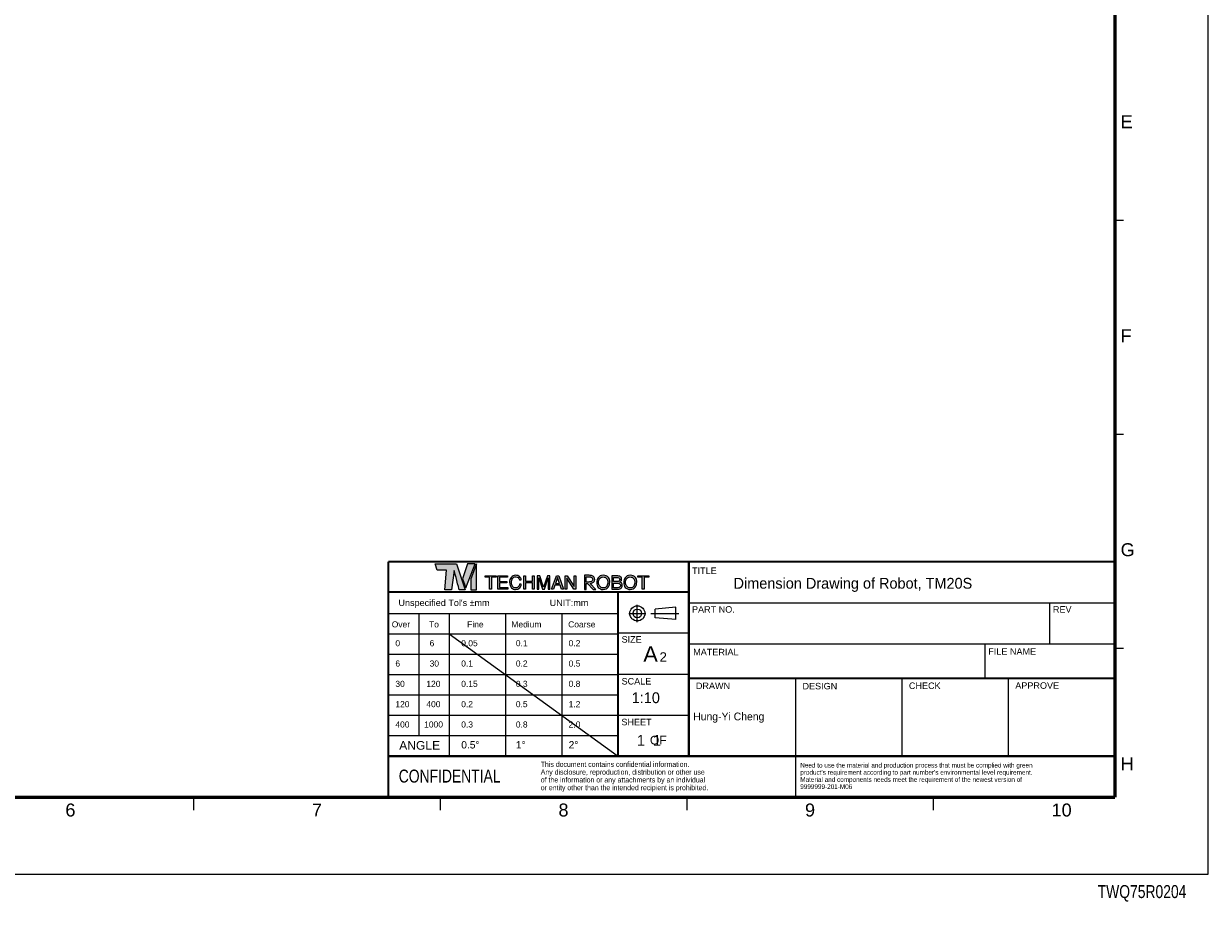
# Model space of a CAD drawing. Header units: millimetres. Extents: x 10 to 584, y 4 to 410.
# Tile 59 of 60: x 310 to 584, y 4 to 207. Entities that reach past the tile are written whole.
import ezdxf

# ---------------------------------------------------------------- set-up
doc = ezdxf.new("R2010")
doc.units = ezdxf.units.MM
doc.header["$LTSCALE"] = 32.67
doc.layers.get('0').update_dxf_attribs({"linetype": 'CONTINUOUS'})
doc.styles.add('TEXTSTYLE_2', font='arial.ttf')
doc.styles.add('TEXTSTYLE_4', font='txt', dxfattribs={"width": 0.8})
doc.styles.add('TEXTSTYLE_5', font='txt', dxfattribs={"width": 0.8})

msp = doc.modelspace()

# ---------------------------------------------------------------- hatches: boundary and pattern name
at = {"linetype": 'Continuous'}
h = msp.add_hatch(color=7, dxfattribs=at)
edge = h.paths.add_edge_path()
edge.add_spline(control_points=[(410.1524, 81.7516), (410.1524, 81.7516), (408.0081, 81.7516), (408.0081, 81.7516), (408.0081, 81.7516), (405.2315, 81.7516), (405.2315, 81.7516), (405.2315, 81.7516), (405.7184, 80.3092), (405.7184, 80.3092), (405.7184, 80.3092), (407.9075, 80.3092), (407.9075, 80.3092), (407.9075, 80.3092), (407.5188, 75.7507), (407.5188, 75.7507), (407.5188, 75.7507), (409.024, 75.7507), (409.024, 75.7507), (409.024, 75.7507), (409.6528, 80.2266), (409.6528, 80.2266), (409.8302, 79.5615), (410.7048, 76.0572), (410.8008, 75.757), (410.8008, 75.757), (412.1527, 75.757), (412.1527, 75.757), (412.1527, 75.757), (412.1569, 75.757), (412.1569, 75.757), (412.1569, 75.757), (410.1524, 81.7516), (410.1524, 81.7516)], knot_values=[0, 0, 0, 0, 1, 1, 1, 2, 2, 2, 3, 3, 3, 4, 4, 4, 5, 5, 5, 6, 6, 6, 7, 7, 7, 8, 8, 8, 9, 9, 9, 10, 10, 10, 11, 11, 11, 11], degree=3, periodic=0)
edge = h.paths.add_edge_path()
edge.add_spline(control_points=[(424.7763, 78.784), (424.9903, 78.5772), (425.1094, 78.3422), (425.133, 78.0792), (425.133, 78.0792), (424.7236, 78.0792), (424.7236, 78.0792), (424.678, 78.2789), (424.5871, 78.4372), (424.451, 78.554), (424.3149, 78.6707), (424.1239, 78.7291), (423.8781, 78.7291), (423.5782, 78.7291), (423.3361, 78.6219), (423.1516, 78.407), (422.9671, 78.1924), (422.875, 77.8632), (422.875, 77.4197), (422.875, 77.0564), (422.9582, 76.7618), (423.1247, 76.5359), (423.2912, 76.3097), (423.5397, 76.1968), (423.87, 76.1968), (424.174, 76.1968), (424.4056, 76.3157), (424.5644, 76.5534), (424.6488, 76.6786), (424.7116, 76.8432), (424.7531, 77.0472), (424.7531, 77.0472), (425.1625, 77.0472), (425.1625, 77.0472), (425.1263, 76.7209), (425.0067, 76.4472), (424.8038, 76.2263), (424.5604, 75.9604), (424.2322, 75.8275), (423.8191, 75.8275), (423.463, 75.8275), (423.1641, 75.9365), (422.9221, 76.1548), (422.6036, 76.4433), (422.4445, 76.889), (422.4445, 77.4915), (422.4445, 77.949), (422.5641, 78.3241), (422.8032, 78.6169), (423.0619, 78.9351), (423.4185, 79.0942), (423.8731, 79.0942), (424.2611, 79.0942), (424.5621, 78.9908), (424.7763, 78.784)], knot_values=[0, 0, 0, 0, 1, 1, 1, 2, 2, 2, 3, 3, 3, 4, 4, 4, 5, 5, 5, 6, 6, 6, 7, 7, 7, 8, 8, 8, 9, 9, 9, 10, 10, 10, 11, 11, 11, 12, 12, 12, 13, 13, 13, 14, 14, 14, 15, 15, 15, 16, 16, 16, 17, 17, 17, 18, 18, 18, 18], degree=3, periodic=0)
edge = h.paths.add_edge_path()
edge.add_spline(control_points=[(428.8154, 79.0098), (428.8154, 79.0098), (429.417, 79.0098), (429.417, 79.0098), (429.417, 79.0098), (430.3084, 76.3888), (430.3084, 76.3888), (430.3084, 76.3888), (431.1935, 79.0098), (431.1935, 79.0098), (431.1935, 79.0098), (431.7909, 79.0098), (431.7909, 79.0098), (431.7909, 79.0098), (431.7909, 75.9098), (431.7909, 75.9098), (431.7909, 75.9098), (431.3899, 75.9098), (431.3899, 75.9098), (431.3899, 75.9098), (431.3899, 77.7394), (431.3899, 77.7394), (431.3899, 77.8027), (431.3913, 77.9075), (431.3942, 78.0538), (431.397, 78.2002), (431.3984, 78.357), (431.3984, 78.5244), (431.3984, 78.5244), (430.5133, 75.9098), (430.5133, 75.9098), (430.5133, 75.9098), (430.0972, 75.9098), (430.0972, 75.9098), (430.0972, 75.9098), (429.2037, 78.5244), (429.2037, 78.5244), (429.2037, 78.5244), (429.2037, 78.4295), (429.2037, 78.4295), (429.2037, 78.3535), (429.2058, 78.2378), (429.21, 78.0823), (429.2142, 77.9269), (429.2164, 77.8126), (429.2164, 77.7394), (429.2164, 77.7394), (429.2164, 75.9098), (429.2164, 75.9098), (429.2164, 75.9098), (428.8154, 75.9098), (428.8154, 75.9098), (428.8154, 75.9098), (428.8154, 79.0098), (428.8154, 79.0098)], knot_values=[0, 0, 0, 0, 1, 1, 1, 2, 2, 2, 3, 3, 3, 4, 4, 4, 5, 5, 5, 6, 6, 6, 7, 7, 7, 8, 8, 8, 9, 9, 9, 10, 10, 10, 11, 11, 11, 12, 12, 12, 13, 13, 13, 14, 14, 14, 15, 15, 15, 16, 16, 16, 17, 17, 17, 18, 18, 18, 18], degree=3, periodic=0)
edge = h.paths.add_edge_path()
edge.add_spline(control_points=[(445.3051, 78.5666), (445.5105, 78.2923), (445.6132, 77.9413), (445.6132, 77.5136), (445.6132, 77.0508), (445.4957, 76.666), (445.2608, 76.3593), (444.985, 75.9991), (444.5918, 75.8191), (444.0811, 75.8191), (443.6042, 75.8191), (443.2293, 75.9766), (442.9564, 76.2918), (442.713, 76.5956), (442.5913, 76.9797), (442.5913, 77.444), (442.5913, 77.8632), (442.6954, 78.222), (442.9036, 78.5202), (443.1709, 78.9029), (443.5662, 79.0942), (444.0896, 79.0942), (444.6368, 79.0942), (445.042, 78.9184), (445.3051, 78.5666)], knot_values=[0, 0, 0, 0, 1, 1, 1, 2, 2, 2, 3, 3, 3, 4, 4, 4, 5, 5, 5, 6, 6, 6, 7, 7, 7, 8, 8, 8, 8], degree=3, periodic=0)
edge = h.paths.add_edge_path()
edge.add_spline(control_points=[(444.9347, 76.5907), (445.1001, 76.8561), (445.1827, 77.1614), (445.1827, 77.5062), (445.1827, 77.871), (445.0874, 78.1645), (444.8968, 78.3869), (444.7061, 78.6094), (444.4455, 78.7207), (444.1149, 78.7207), (443.7941, 78.7207), (443.5325, 78.6104), (443.3299, 78.3901), (443.1273, 78.1697), (443.026, 77.8449), (443.026, 77.4155), (443.026, 77.0719), (443.1129, 76.7822), (443.2866, 76.5464), (443.4604, 76.3104), (443.7421, 76.1926), (444.1318, 76.1926), (444.5018, 76.1926), (444.7694, 76.3252), (444.9347, 76.5907)], knot_values=[0, 0, 0, 0, 1, 1, 1, 2, 2, 2, 3, 3, 3, 4, 4, 4, 5, 5, 5, 6, 6, 6, 7, 7, 7, 8, 8, 8, 8], degree=3, periodic=0)
edge = h.paths.add_edge_path()
edge.add_spline(control_points=[(446.1028, 78.9531), (446.1028, 78.9531), (447.4432, 78.9531), (447.4432, 78.9531), (447.8084, 78.9531), (448.0683, 78.8448), (448.2227, 78.6281), (448.3133, 78.5001), (448.3587, 78.3524), (448.3587, 78.185), (448.3587, 77.9894), (448.3031, 77.829), (448.192, 77.7038), (448.1343, 77.6377), (448.0513, 77.5772), (447.9429, 77.5223), (448.1019, 77.4618), (448.2208, 77.3936), (448.2996, 77.3176), (448.4389, 77.1826), (448.5085, 76.9962), (448.5085, 76.7584), (448.5085, 76.5586), (448.4455, 76.3779), (448.3195, 76.2161), (448.1313, 75.9741), (447.8318, 75.8531), (447.4214, 75.8531), (447.4214, 75.8531), (446.1028, 75.8531), (446.1028, 75.8531), (446.1028, 75.8531), (446.1028, 78.9531), (446.1028, 78.9531)], knot_values=[0, 0, 0, 0, 1, 1, 1, 2, 2, 2, 3, 3, 3, 4, 4, 4, 5, 5, 5, 6, 6, 6, 7, 7, 7, 8, 8, 8, 9, 9, 9, 10, 10, 10, 11, 11, 11, 11], degree=3, periodic=0)
edge = h.paths.add_edge_path()
edge.add_spline(control_points=[(447.2863, 77.6426), (447.4653, 77.6426), (447.6046, 77.6672), (447.7041, 77.7165), (447.8605, 77.7939), (447.9387, 77.9331), (447.9387, 78.1343), (447.9387, 78.3369), (447.8555, 78.4734), (447.6892, 78.5437), (447.5955, 78.5831), (447.456, 78.6028), (447.2714, 78.6028), (447.2714, 78.6028), (446.5143, 78.6028), (446.5143, 78.6028), (446.5143, 78.6028), (446.5143, 77.6426), (446.5143, 77.6426), (446.5143, 77.6426), (447.2863, 77.6426), (447.2863, 77.6426)], knot_values=[0, 0, 0, 0, 1, 1, 1, 2, 2, 2, 3, 3, 3, 4, 4, 4, 5, 5, 5, 6, 6, 6, 7, 7, 7, 7], degree=3, periodic=0)
edge = h.paths.add_edge_path()
edge.add_spline(control_points=[(447.4282, 76.2118), (447.6881, 76.2118), (447.8733, 76.2864), (447.9841, 76.4355), (448.0537, 76.5298), (448.0886, 76.6438), (448.0886, 76.7774), (448.0886, 77.0025), (447.9869, 77.1558), (447.784, 77.2374), (447.676, 77.2811), (447.5332, 77.3029), (447.3558, 77.3029), (447.3558, 77.3029), (446.5143, 77.3029), (446.5143, 77.3029), (446.5143, 77.3029), (446.5143, 76.2118), (446.5143, 76.2118), (446.5143, 76.2118), (447.4282, 76.2118), (447.4282, 76.2118)], knot_values=[0, 0, 0, 0, 1, 1, 1, 2, 2, 2, 3, 3, 3, 4, 4, 4, 5, 5, 5, 6, 6, 6, 7, 7, 7, 7], degree=3, periodic=0)
edge = h.paths.add_edge_path()
edge.add_spline(control_points=[(451.5494, 78.5666), (451.7548, 78.2923), (451.8575, 77.9413), (451.8575, 77.5136), (451.8575, 77.0508), (451.74, 76.666), (451.5051, 76.3593), (451.2294, 75.9991), (450.8361, 75.8191), (450.3255, 75.8191), (449.8485, 75.8191), (449.4736, 75.9766), (449.2007, 76.2918), (448.9573, 76.5956), (448.8356, 76.9797), (448.8356, 77.444), (448.8356, 77.8632), (448.9397, 78.222), (449.1479, 78.5202), (449.4152, 78.9029), (449.8105, 79.0942), (450.3339, 79.0942), (450.8812, 79.0942), (451.2863, 78.9184), (451.5494, 78.5666)], knot_values=[0, 0, 0, 0, 1, 1, 1, 2, 2, 2, 3, 3, 3, 4, 4, 4, 5, 5, 5, 6, 6, 6, 7, 7, 7, 8, 8, 8, 8], degree=3, periodic=0)
edge = h.paths.add_edge_path()
edge.add_spline(control_points=[(451.1791, 76.5907), (451.3444, 76.8561), (451.427, 77.1614), (451.427, 77.5062), (451.427, 77.871), (451.3317, 78.1645), (451.1411, 78.3869), (450.9504, 78.6094), (450.6898, 78.7207), (450.3592, 78.7207), (450.0385, 78.7207), (449.7768, 78.6104), (449.5742, 78.3901), (449.3716, 78.1697), (449.2703, 77.8449), (449.2703, 77.4155), (449.2703, 77.0719), (449.3572, 76.7822), (449.5309, 76.5464), (449.7047, 76.3104), (449.9864, 76.1926), (450.3761, 76.1926), (450.7461, 76.1926), (451.0138, 76.3252), (451.1791, 76.5907)], knot_values=[0, 0, 0, 0, 1, 1, 1, 2, 2, 2, 3, 3, 3, 4, 4, 4, 5, 5, 5, 6, 6, 6, 7, 7, 7, 8, 8, 8, 8], degree=3, periodic=0)
edge = h.paths.add_edge_path()
edge.add_spline(control_points=[(440.1834, 77.1797), (440.1834, 77.1797), (440.1834, 75.8253), (440.1834, 75.8253), (440.1834, 75.8253), (439.7479, 75.8253), (439.7479, 75.8253), (439.7479, 75.8253), (439.7479, 79.0964), (439.7479, 79.0964), (439.7479, 79.0964), (440.6739, 79.0964), (440.6739, 79.0964), (440.8306, 79.0964), (440.9635, 79.0911), (441.0731, 79.0807), (441.1823, 79.07), (441.2825, 79.0532), (441.3733, 79.0304), (441.6225, 78.9686), (441.8128, 78.8629), (441.9444, 78.7139), (442.0761, 78.5647), (442.142, 78.3785), (442.142, 78.1553), (442.142, 78.0232), (442.1188, 77.905), (442.0725, 77.8007), (442.0261, 77.6964), (441.9612, 77.6059), (441.8774, 77.5293), (441.7937, 77.4526), (441.6935, 77.3899), (441.5768, 77.341), (441.4602, 77.2922), (441.3305, 77.2564), (441.1881, 77.2335), (441.1881, 77.2335), (441.0549, 77.2237), (441.0549, 77.2237), (441.0549, 77.2237), (442.3915, 75.8483), (442.3915, 75.8483), (442.3915, 75.8483), (441.7743, 75.8483), (441.7743, 75.8483), (441.7743, 75.8483), (440.4676, 77.1797), (440.4676, 77.1797), (440.4676, 77.1797), (440.1834, 77.1797), (440.1834, 77.1797)], knot_values=[0, 0, 0, 0, 1, 1, 1, 2, 2, 2, 3, 3, 3, 4, 4, 4, 5, 5, 5, 6, 6, 6, 7, 7, 7, 8, 8, 8, 9, 9, 9, 10, 10, 10, 11, 11, 11, 12, 12, 12, 13, 13, 13, 14, 14, 14, 15, 15, 15, 16, 16, 16, 17, 17, 17, 17], degree=3, periodic=0)
edge = h.paths.add_edge_path()
edge.add_spline(control_points=[(440.1834, 78.7371), (440.1834, 78.7371), (440.1834, 77.5391), (440.1834, 77.5391), (440.1834, 77.5391), (440.6135, 77.5391), (440.6135, 77.5391), (440.7472, 77.5391), (440.8611, 77.5431), (440.9557, 77.5512), (441.0501, 77.5594), (441.1346, 77.5741), (441.2094, 77.5954), (441.3608, 77.6377), (441.4775, 77.7054), (441.5595, 77.7983), (441.6414, 77.8912), (441.6824, 78.0125), (441.6824, 78.1625), (441.6805, 78.3027), (441.6414, 78.4156), (441.5649, 78.5012), (441.4882, 78.5867), (441.3822, 78.6482), (441.2468, 78.6857), (441.1826, 78.7037), (441.1061, 78.7167), (441.017, 78.7249), (440.928, 78.733), (440.8148, 78.7371), (440.6777, 78.7371), (440.6777, 78.7371), (440.1834, 78.7371), (440.1834, 78.7371)], knot_values=[0, 0, 0, 0, 1, 1, 1, 2, 2, 2, 3, 3, 3, 4, 4, 4, 5, 5, 5, 6, 6, 6, 7, 7, 7, 8, 8, 8, 9, 9, 9, 10, 10, 10, 11, 11, 11, 11], degree=3, periodic=0)
h.paths.add_polyline_path([(414.8097, 75.757), (414.8097, 81.7705), (413.4859, 78.3006), (413.5256, 75.757)])
h.paths.add_polyline_path([(453.1427, 75.9098), (453.1427, 78.6405), (452.0981, 78.6405), (452.0981, 79.0098), (454.6114, 79.0098), (454.6114, 78.6405), (453.5668, 78.6405), (453.5668, 75.9098)])
h.paths.add_polyline_path([(437.2785, 75.9098), (435.7097, 78.4115), (435.7097, 75.9098), (435.3087, 75.9098), (435.3087, 79.0098), (435.8034, 79.0098), (437.3494, 76.5051), (437.3494, 79.0098), (437.7503, 79.0098), (437.7503, 75.9098)])
h.paths.add_polyline_path([(434.4699, 75.9098), (434.1463, 76.8383), (432.9301, 76.8383), (432.5939, 75.9098), (432.1634, 75.9098), (433.3307, 79.0098), (433.8048, 79.0098), (434.9299, 75.9098)])
h.paths.add_polyline_path([(427.7328, 75.9098), (427.7328, 77.3596), (426.1396, 77.3596), (426.1396, 75.9098), (425.7154, 75.9098), (425.7154, 79.0098), (426.1396, 79.0098), (426.1396, 77.7289), (427.7328, 77.7289), (427.7328, 79.0098), (428.157, 79.0098), (428.157, 75.9098)])
h.paths.add_polyline_path([(419.7412, 75.9098), (419.7412, 79.0098), (421.9908, 79.0098), (421.9908, 78.6299), (420.1506, 78.6299), (420.1506, 77.6888), (421.8515, 77.6888), (421.8515, 77.33), (420.1506, 77.33), (420.1506, 76.2791), (422.0224, 76.2791), (422.0224, 75.9098)])
h.paths.add_polyline_path([(417.8462, 75.9098), (417.8462, 78.6405), (416.8016, 78.6405), (416.8016, 79.0098), (419.3149, 79.0098), (419.3149, 78.6405), (418.2703, 78.6405), (418.2703, 75.9098)])
h.paths.add_polyline_path([(434.0271, 77.1802), (433.5498, 78.5498), (433.0539, 77.1802)])
h.paths.add_polyline_path([(412.6944, 81.7718), (411.5987, 78.3156), (412.3159, 76.1745), (414.5043, 81.7718)])

# ---------------------------------------------------------------- linework, layer by layer
at = {"color": 7, "linetype": 'Continuous'}
for p, q in [((584, 10), (584, 410)), ((562.4108, 161.2533), (564.4108, 161.2533)), ((562.4108, 111.7533), (564.4108, 111.7533)), ((412.6944, 81.7718), (411.5987, 78.3156)), ((412.3159, 76.1745), (414.5043, 81.7718)), ((414.5043, 81.7718), (412.6944, 81.7718)), ((414.8097, 81.7705), (413.4859, 78.3006)), ((414.8097, 75.757), (414.8097, 81.7705)), ((411.5987, 78.3156), (412.3159, 76.1745)), ((413.4859, 78.3006), (413.5256, 75.757)), ((416.8016, 79.0098), (419.3149, 79.0098)), ((416.8016, 78.6405), (416.8016, 79.0098)), ((417.8462, 78.6405), (416.8016, 78.6405)), ((417.8462, 75.9098), (417.8462, 78.6405)), ((419.3149, 78.6405), (418.2703, 78.6405)), ((418.2703, 78.6405), (418.2703, 75.9098)), ((419.3149, 79.0098), (419.3149, 78.6405)), ((419.7412, 79.0098), (421.9908, 79.0098)), ((419.7412, 75.9098), (419.7412, 79.0098)), ((421.9908, 78.6299), (420.1506, 78.6299)), ((420.1506, 78.6299), (420.1506, 77.6888)), ((420.1506, 77.6888), (421.8515, 77.6888)), ((421.8515, 77.33), (420.1506, 77.33)), ((420.1506, 77.33), (420.1506, 76.2791)), ((421.8515, 77.6888), (421.8515, 77.33)), ((421.9908, 79.0098), (421.9908, 78.6299)), ((425.7154, 79.0098), (426.1396, 79.0098)), ((425.7154, 75.9098), (425.7154, 79.0098)), ((426.1396, 79.0098), (426.1396, 77.7289)), ((426.1396, 77.7289), (427.7328, 77.7289)), ((427.7328, 77.3596), (426.1396, 77.3596)), ((426.1396, 77.3596), (426.1396, 75.9098)), ((427.7328, 79.0098), (428.157, 79.0098)), ((427.7328, 77.7289), (427.7328, 79.0098)), ((427.7328, 75.9098), (427.7328, 77.3596)), ((428.157, 79.0098), (428.157, 75.9098)), ((432.1634, 75.9098), (433.3307, 79.0098)), ((432.9301, 76.8383), (432.5939, 75.9098)), ((434.1463, 76.8383), (432.9301, 76.8383)), ((433.5498, 78.5498), (433.0539, 77.1802)), ((433.0539, 77.1802), (434.0271, 77.1802)), ((433.3307, 79.0098), (433.8048, 79.0098)), ((434.0271, 77.1802), (433.5498, 78.5498)), ((433.8048, 79.0098), (434.9299, 75.9098)), ((434.4699, 75.9098), (434.1463, 76.8383)), ((435.3087, 79.0098), (435.8034, 79.0098)), ((435.3087, 75.9098), (435.3087, 79.0098)), ((437.2785, 75.9098), (435.7097, 78.4115)), ((435.7097, 78.4115), (435.7097, 75.9098)), ((435.8034, 79.0098), (437.3494, 76.5051)), ((437.3494, 79.0098), (437.7503, 79.0098)), ((437.3494, 76.5051), (437.3494, 79.0098)), ((437.7503, 79.0098), (437.7503, 75.9098)), ((452.0981, 79.0098), (454.6114, 79.0098)), ((452.0981, 78.6405), (452.0981, 79.0098)), ((453.1427, 78.6405), (452.0981, 78.6405)), ((453.1427, 75.9098), (453.1427, 78.6405)), ((454.6114, 78.6405), (453.5668, 78.6405)), ((453.5668, 78.6405), (453.5668, 75.9098)), ((454.6114, 79.0098), (454.6114, 78.6405)), ((413.5256, 75.757), (414.8097, 75.757)), ((418.2703, 75.9098), (417.8462, 75.9098)), ((422.0224, 75.9098), (419.7412, 75.9098)), ((420.1506, 76.2791), (422.0224, 76.2791)), ((422.0224, 76.2791), (422.0224, 75.9098)), ((426.1396, 75.9098), (425.7154, 75.9098)), ((428.157, 75.9098), (427.7328, 75.9098)), ((432.5939, 75.9098), (432.1634, 75.9098)), ((434.9299, 75.9098), (434.4699, 75.9098)), ((435.7097, 75.9098), (435.3087, 75.9098)), ((437.7503, 75.9098), (437.2785, 75.9098)), ((453.5668, 75.9098), (453.1427, 75.9098)), ((451.9877, 68.286), (451.9877, 72.286)), ((460.9035, 71.7365), (456.099, 71.286)), ((456.099, 69.286), (456.099, 71.286)), ((460.9035, 68.8356), (460.9035, 71.7365)), ((463.9108, 72.7533), (562.4108, 72.7533)), ((547.3064, 72.7533), (547.3064, 63.2533)), ((394.4108, 70.2533), (447.5108, 70.2533)), ((401.5108, 70.2533), (401.5108, 42.0533)), ((408.5108, 70.2533), (408.5108, 37.2533)), ((421.5108, 70.2533), (421.5108, 37.2533)), ((434.5108, 70.2533), (434.5108, 37.2533)), ((449.9877, 70.286), (453.9877, 70.286)), ((455.1331, 70.286), (461.5806, 70.286)), ((460.9035, 68.8356), (456.099, 69.286)), ((447.5108, 65.7533), (463.9108, 65.7533)), ((394.4108, 65.5533), (447.5108, 65.5533)), ((408.5142, 65.5562), (447.3298, 37.4366)), ((463.9108, 63.2533), (562.4108, 63.2533)), ((532.3064, 63.2533), (532.3064, 55.2533)), ((394.4108, 60.8533), (447.5108, 60.8533)), ((562.4108, 62.2533), (564.4108, 62.2533)), ((394.4108, 56.1533), (447.5108, 56.1533)), ((447.5108, 56.2533), (463.9108, 56.2533)), ((488.5608, 55.2533), (488.5608, 27.7533)), ((513.1608, 55.2533), (513.1608, 37.2533)), ((537.7608, 55.2533), (537.7608, 37.2533)), ((394.4108, 51.4533), (447.5108, 51.4533)), ((394.4108, 46.7533), (463.9108, 46.7533)), ((394.4108, 42.0533), (447.5108, 42.0533)), ((349.4108, 27.7533), (349.4108, 24.7533)), ((406.4108, 27.7533), (406.4108, 24.7533)), ((463.4108, 27.7533), (463.4108, 24.7533)), ((520.4108, 27.7533), (520.4108, 24.7533)), ((10, 10), (584, 10))]:
    msp.add_line(p, q, dxfattribs=at)
for points, const_width in [([(562.4108, 399.7533), (562.4108, 27.7533)], 0.8), ([(562.4108, 82.2533), (394.4108, 82.2533)], 0.5), ([(394.4108, 82.2533), (394.4108, 27.7533)], 0.5), ([(463.9108, 82.2533), (463.9108, 37.2533)], 0.5), ([(463.9108, 75.2533), (394.4108, 75.2533)], 0.5), ([(447.5108, 75.2533), (447.5108, 37.2533)], 0.5), ([(562.4108, 55.2533), (463.9108, 55.2533)], 0.5), ([(394.4108, 37.2533), (562.4108, 37.2533)], 0.5), ([(562.4108, 27.7533), (32.4108, 27.7533)], 0.8)]:
    msp.add_lwpolyline(points, dxfattribs=dict(at, const_width=const_width))
for radius in [1.75, 1]:
    msp.add_circle((451.9877, 70.286), radius, dxfattribs=at)
for points, knots in [([(410.1524, 81.7516), (410.1524, 81.7516), (408.0081, 81.7516), (408.0081, 81.7516), (408.0081, 81.7516), (405.2315, 81.7516), (405.2315, 81.7516), (405.2315, 81.7516), (405.7184, 80.3092), (405.7184, 80.3092), (405.7184, 80.3092), (407.9075, 80.3092), (407.9075, 80.3092), (407.9075, 80.3092), (407.5188, 75.7507), (407.5188, 75.7507), (407.5188, 75.7507), (409.024, 75.7507), (409.024, 75.7507), (409.024, 75.7507), (409.6528, 80.2266), (409.6528, 80.2266), (409.8302, 79.5615), (410.7048, 76.0572), (410.8008, 75.757), (410.8008, 75.757), (412.1527, 75.757), (412.1527, 75.757), (412.1527, 75.757), (412.1569, 75.757), (412.1569, 75.757), (412.1569, 75.757), (410.1524, 81.7516), (410.1524, 81.7516)], [0, 0, 0, 0, 1, 1, 1, 2, 2, 2, 3, 3, 3, 4, 4, 4, 5, 5, 5, 6, 6, 6, 7, 7, 7, 8, 8, 8, 9, 9, 9, 10, 10, 10, 11, 11, 11, 11]), ([(424.7763, 78.784), (424.9903, 78.5772), (425.1094, 78.3422), (425.133, 78.0792), (425.133, 78.0792), (424.7236, 78.0792), (424.7236, 78.0792), (424.678, 78.2789), (424.5871, 78.4372), (424.451, 78.554), (424.3149, 78.6707), (424.1239, 78.7291), (423.8781, 78.7291), (423.5782, 78.7291), (423.3361, 78.6219), (423.1516, 78.407), (422.9671, 78.1924), (422.875, 77.8632), (422.875, 77.4197), (422.875, 77.0564), (422.9582, 76.7618), (423.1247, 76.5359), (423.2912, 76.3097), (423.5397, 76.1968), (423.87, 76.1968), (424.174, 76.1968), (424.4056, 76.3157), (424.5644, 76.5534), (424.6488, 76.6786), (424.7116, 76.8432), (424.7531, 77.0472), (424.7531, 77.0472), (425.1625, 77.0472), (425.1625, 77.0472), (425.1263, 76.7209), (425.0067, 76.4472), (424.8038, 76.2263), (424.5604, 75.9604), (424.2322, 75.8275), (423.8191, 75.8275), (423.463, 75.8275), (423.1641, 75.9365), (422.9221, 76.1548), (422.6036, 76.4433), (422.4445, 76.889), (422.4445, 77.4915), (422.4445, 77.949), (422.5641, 78.3241), (422.8032, 78.6169), (423.0619, 78.9351), (423.4185, 79.0942), (423.8731, 79.0942), (424.2611, 79.0942), (424.5621, 78.9908), (424.7763, 78.784)], [0, 0, 0, 0, 1, 1, 1, 2, 2, 2, 3, 3, 3, 4, 4, 4, 5, 5, 5, 6, 6, 6, 7, 7, 7, 8, 8, 8, 9, 9, 9, 10, 10, 10, 11, 11, 11, 12, 12, 12, 13, 13, 13, 14, 14, 14, 15, 15, 15, 16, 16, 16, 17, 17, 17, 18, 18, 18, 18]), ([(428.8154, 79.0098), (428.8154, 79.0098), (429.417, 79.0098), (429.417, 79.0098), (429.417, 79.0098), (430.3084, 76.3888), (430.3084, 76.3888), (430.3084, 76.3888), (431.1935, 79.0098), (431.1935, 79.0098), (431.1935, 79.0098), (431.7909, 79.0098), (431.7909, 79.0098), (431.7909, 79.0098), (431.7909, 75.9098), (431.7909, 75.9098), (431.7909, 75.9098), (431.3899, 75.9098), (431.3899, 75.9098), (431.3899, 75.9098), (431.3899, 77.7394), (431.3899, 77.7394), (431.3899, 77.8027), (431.3913, 77.9075), (431.3942, 78.0538), (431.397, 78.2002), (431.3984, 78.357), (431.3984, 78.5244), (431.3984, 78.5244), (430.5133, 75.9098), (430.5133, 75.9098), (430.5133, 75.9098), (430.0972, 75.9098), (430.0972, 75.9098), (430.0972, 75.9098), (429.2037, 78.5244), (429.2037, 78.5244), (429.2037, 78.5244), (429.2037, 78.4295), (429.2037, 78.4295), (429.2037, 78.3535), (429.2058, 78.2378), (429.21, 78.0823), (429.2142, 77.9269), (429.2164, 77.8126), (429.2164, 77.7394), (429.2164, 77.7394), (429.2164, 75.9098), (429.2164, 75.9098), (429.2164, 75.9098), (428.8154, 75.9098), (428.8154, 75.9098), (428.8154, 75.9098), (428.8154, 79.0098), (428.8154, 79.0098)], [0, 0, 0, 0, 1, 1, 1, 2, 2, 2, 3, 3, 3, 4, 4, 4, 5, 5, 5, 6, 6, 6, 7, 7, 7, 8, 8, 8, 9, 9, 9, 10, 10, 10, 11, 11, 11, 12, 12, 12, 13, 13, 13, 14, 14, 14, 15, 15, 15, 16, 16, 16, 17, 17, 17, 18, 18, 18, 18]), ([(440.1834, 77.1797), (440.1834, 77.1797), (440.1834, 75.8253), (440.1834, 75.8253), (440.1834, 75.8253), (439.7479, 75.8253), (439.7479, 75.8253), (439.7479, 75.8253), (439.7479, 79.0964), (439.7479, 79.0964), (439.7479, 79.0964), (440.6739, 79.0964), (440.6739, 79.0964), (440.8306, 79.0964), (440.9635, 79.0911), (441.0731, 79.0807), (441.1823, 79.07), (441.2825, 79.0532), (441.3733, 79.0304), (441.6225, 78.9686), (441.8128, 78.8629), (441.9444, 78.7139), (442.0761, 78.5647), (442.142, 78.3785), (442.142, 78.1553), (442.142, 78.0232), (442.1188, 77.905), (442.0725, 77.8007), (442.0261, 77.6964), (441.9612, 77.6059), (441.8774, 77.5293), (441.7937, 77.4526), (441.6935, 77.3899), (441.5768, 77.341), (441.4602, 77.2922), (441.3305, 77.2564), (441.1881, 77.2335), (441.1881, 77.2335), (441.0549, 77.2237), (441.0549, 77.2237), (441.0549, 77.2237), (442.3915, 75.8483), (442.3915, 75.8483), (442.3915, 75.8483), (441.7743, 75.8483), (441.7743, 75.8483), (441.7743, 75.8483), (440.4676, 77.1797), (440.4676, 77.1797), (440.4676, 77.1797), (440.1834, 77.1797), (440.1834, 77.1797)], [0, 0, 0, 0, 1, 1, 1, 2, 2, 2, 3, 3, 3, 4, 4, 4, 5, 5, 5, 6, 6, 6, 7, 7, 7, 8, 8, 8, 9, 9, 9, 10, 10, 10, 11, 11, 11, 12, 12, 12, 13, 13, 13, 14, 14, 14, 15, 15, 15, 16, 16, 16, 17, 17, 17, 17]), ([(440.1834, 78.7371), (440.1834, 78.7371), (440.1834, 77.5391), (440.1834, 77.5391), (440.1834, 77.5391), (440.6135, 77.5391), (440.6135, 77.5391), (440.7472, 77.5391), (440.8611, 77.5431), (440.9557, 77.5512), (441.0501, 77.5594), (441.1346, 77.5741), (441.2094, 77.5954), (441.3608, 77.6377), (441.4775, 77.7054), (441.5595, 77.7983), (441.6414, 77.8912), (441.6824, 78.0125), (441.6824, 78.1625), (441.6805, 78.3027), (441.6414, 78.4156), (441.5649, 78.5012), (441.4882, 78.5867), (441.3822, 78.6482), (441.2468, 78.6857), (441.1826, 78.7037), (441.1061, 78.7167), (441.017, 78.7249), (440.928, 78.733), (440.8148, 78.7371), (440.6777, 78.7371), (440.6777, 78.7371), (440.1834, 78.7371), (440.1834, 78.7371)], [0, 0, 0, 0, 1, 1, 1, 2, 2, 2, 3, 3, 3, 4, 4, 4, 5, 5, 5, 6, 6, 6, 7, 7, 7, 8, 8, 8, 9, 9, 9, 10, 10, 10, 11, 11, 11, 11]), ([(445.3051, 78.5666), (445.5105, 78.2923), (445.6132, 77.9413), (445.6132, 77.5136), (445.6132, 77.0508), (445.4957, 76.666), (445.2608, 76.3593), (444.985, 75.9991), (444.5918, 75.8191), (444.0811, 75.8191), (443.6042, 75.8191), (443.2293, 75.9766), (442.9564, 76.2918), (442.713, 76.5956), (442.5913, 76.9797), (442.5913, 77.444), (442.5913, 77.8632), (442.6954, 78.222), (442.9036, 78.5202), (443.1709, 78.9029), (443.5662, 79.0942), (444.0896, 79.0942), (444.6368, 79.0942), (445.042, 78.9184), (445.3051, 78.5666)], [0, 0, 0, 0, 1, 1, 1, 2, 2, 2, 3, 3, 3, 4, 4, 4, 5, 5, 5, 6, 6, 6, 7, 7, 7, 8, 8, 8, 8]), ([(444.9347, 76.5907), (445.1001, 76.8561), (445.1827, 77.1614), (445.1827, 77.5062), (445.1827, 77.871), (445.0874, 78.1645), (444.8968, 78.3869), (444.7061, 78.6094), (444.4455, 78.7207), (444.1149, 78.7207), (443.7941, 78.7207), (443.5325, 78.6104), (443.3299, 78.3901), (443.1273, 78.1697), (443.026, 77.8449), (443.026, 77.4155), (443.026, 77.0719), (443.1129, 76.7822), (443.2866, 76.5464), (443.4604, 76.3104), (443.7421, 76.1926), (444.1318, 76.1926), (444.5018, 76.1926), (444.7694, 76.3252), (444.9347, 76.5907)], [0, 0, 0, 0, 1, 1, 1, 2, 2, 2, 3, 3, 3, 4, 4, 4, 5, 5, 5, 6, 6, 6, 7, 7, 7, 8, 8, 8, 8]), ([(446.1028, 78.9531), (446.1028, 78.9531), (447.4432, 78.9531), (447.4432, 78.9531), (447.8084, 78.9531), (448.0683, 78.8448), (448.2227, 78.6281), (448.3133, 78.5001), (448.3587, 78.3524), (448.3587, 78.185), (448.3587, 77.9894), (448.3031, 77.829), (448.192, 77.7038), (448.1343, 77.6377), (448.0513, 77.5772), (447.9429, 77.5223), (448.1019, 77.4618), (448.2208, 77.3936), (448.2996, 77.3176), (448.4389, 77.1826), (448.5085, 76.9962), (448.5085, 76.7584), (448.5085, 76.5586), (448.4455, 76.3779), (448.3195, 76.2161), (448.1313, 75.9741), (447.8318, 75.8531), (447.4214, 75.8531), (447.4214, 75.8531), (446.1028, 75.8531), (446.1028, 75.8531), (446.1028, 75.8531), (446.1028, 78.9531), (446.1028, 78.9531)], [0, 0, 0, 0, 1, 1, 1, 2, 2, 2, 3, 3, 3, 4, 4, 4, 5, 5, 5, 6, 6, 6, 7, 7, 7, 8, 8, 8, 9, 9, 9, 10, 10, 10, 11, 11, 11, 11]), ([(447.2863, 77.6426), (447.4653, 77.6426), (447.6046, 77.6672), (447.7041, 77.7165), (447.8605, 77.7939), (447.9387, 77.9331), (447.9387, 78.1343), (447.9387, 78.3369), (447.8555, 78.4734), (447.6892, 78.5437), (447.5955, 78.5831), (447.456, 78.6028), (447.2714, 78.6028), (447.2714, 78.6028), (446.5143, 78.6028), (446.5143, 78.6028), (446.5143, 78.6028), (446.5143, 77.6426), (446.5143, 77.6426), (446.5143, 77.6426), (447.2863, 77.6426), (447.2863, 77.6426)], [0, 0, 0, 0, 1, 1, 1, 2, 2, 2, 3, 3, 3, 4, 4, 4, 5, 5, 5, 6, 6, 6, 7, 7, 7, 7]), ([(447.4282, 76.2118), (447.6881, 76.2118), (447.8733, 76.2864), (447.9841, 76.4355), (448.0537, 76.5298), (448.0886, 76.6438), (448.0886, 76.7774), (448.0886, 77.0025), (447.9869, 77.1558), (447.784, 77.2374), (447.676, 77.2811), (447.5332, 77.3029), (447.3558, 77.3029), (447.3558, 77.3029), (446.5143, 77.3029), (446.5143, 77.3029), (446.5143, 77.3029), (446.5143, 76.2118), (446.5143, 76.2118), (446.5143, 76.2118), (447.4282, 76.2118), (447.4282, 76.2118)], [0, 0, 0, 0, 1, 1, 1, 2, 2, 2, 3, 3, 3, 4, 4, 4, 5, 5, 5, 6, 6, 6, 7, 7, 7, 7]), ([(451.5494, 78.5666), (451.7548, 78.2923), (451.8575, 77.9413), (451.8575, 77.5136), (451.8575, 77.0508), (451.74, 76.666), (451.5051, 76.3593), (451.2294, 75.9991), (450.8361, 75.8191), (450.3255, 75.8191), (449.8485, 75.8191), (449.4736, 75.9766), (449.2007, 76.2918), (448.9573, 76.5956), (448.8356, 76.9797), (448.8356, 77.444), (448.8356, 77.8632), (448.9397, 78.222), (449.1479, 78.5202), (449.4152, 78.9029), (449.8105, 79.0942), (450.3339, 79.0942), (450.8812, 79.0942), (451.2863, 78.9184), (451.5494, 78.5666)], [0, 0, 0, 0, 1, 1, 1, 2, 2, 2, 3, 3, 3, 4, 4, 4, 5, 5, 5, 6, 6, 6, 7, 7, 7, 8, 8, 8, 8]), ([(451.1791, 76.5907), (451.3444, 76.8561), (451.427, 77.1614), (451.427, 77.5062), (451.427, 77.871), (451.3317, 78.1645), (451.1411, 78.3869), (450.9504, 78.6094), (450.6898, 78.7207), (450.3592, 78.7207), (450.0385, 78.7207), (449.7768, 78.6104), (449.5742, 78.3901), (449.3716, 78.1697), (449.2703, 77.8449), (449.2703, 77.4155), (449.2703, 77.0719), (449.3572, 76.7822), (449.5309, 76.5464), (449.7047, 76.3104), (449.9864, 76.1926), (450.3761, 76.1926), (450.7461, 76.1926), (451.0138, 76.3252), (451.1791, 76.5907)], [0, 0, 0, 0, 1, 1, 1, 2, 2, 2, 3, 3, 3, 4, 4, 4, 5, 5, 5, 6, 6, 6, 7, 7, 7, 8, 8, 8, 8])]:
    msp.add_open_spline(points, degree=3, knots=knots, dxfattribs=at)

# ---------------------------------------------------------------- texts
at = {"color": 7, "linetype": 'Continuous', "line_spacing_factor": 0.9}
for s, insert, char_height, width, attachment_point, style in [('E', (563.7278, 185.5155), 3, 2.788104, 1, 'TEXTSTYLE_2'), ('F', (563.7278, 136.0155), 3, 2.553903, 1, 'TEXTSTYLE_2'), ('G', (563.7278, 86.5155), 3, 3.256506, 1, 'TEXTSTYLE_2'), ('TITLE', (464.6336, 80.9093), 1.5, 5.693309, 1, 'TEXTSTYLE_2'), ("Unspecified Tol's \\Fgdt;{\\Fgdt;`}\\Farial.ttf;mm", (396.761, 73.485), 1.5, 21.684944, 1, 'TEXTSTYLE_2'), ('UNIT:mm', (431.7152, 73.485), 1.5, 8.938662, 1, 'TEXTSTYLE_2'), ('PART NO.', (464.6284, 71.9555), 1.5, 9.875465, 1, 'TEXTSTYLE_2'), ('REV', (548.0683, 71.9658), 1.5, 4.299257, 1, 'TEXTSTYLE_2'), ('Fine', (412.6383, 68.4405), 1.4, 3.799257, 1, 'TEXTSTYLE_2'), ('Medium', (422.8672, 68.4405), 1.4, 6.942751, 1, 'TEXTSTYLE_2'), ('Over', (395.2119, 68.4405), 1.4, 4.257249, 1, 'TEXTSTYLE_2'), ('To', (403.8361, 68.4405), 1.4, 2.279554, 1, 'TEXTSTYLE_2'), ('Coarse', (436.0018, 68.4405), 1.4, 6.302602, 1, 'TEXTSTYLE_2'), ('0', (396.0486, 64.0905), 1.4, 1.087732, 1, 'TEXTSTYLE_2'), ('6', (403.9598, 64.0905), 1.4, 1.087732, 1, 'TEXTSTYLE_2'), ('0.05', (411.2739, 64.0905), 1.4, 3.804461, 1, 'TEXTSTYLE_2'), ('0.1', (423.8994, 64.0905), 1.4, 2.716729, 1, 'TEXTSTYLE_2'), ('0.2', (436.1098, 64.0905), 1.4, 2.716729, 1, 'TEXTSTYLE_2'), ('SIZE', (448.3499, 65.0282), 1.5, 4.644981, 1, 'TEXTSTYLE_2'), ('A', (453.3764, 62.6901), 3.6, 3.345725, 1, 'TEXTSTYLE_2'), ('2', (457.1182, 61.2908), 2.2, 1.709294, 1, 'TEXTSTYLE_2'), ('MATERIAL', (464.9116, 62.0903), 1.5, 10.45539, 1, 'TEXTSTYLE_2'), ('FILE NAME', (533.1296, 62.2231), 1.5, 11.035316, 1, 'TEXTSTYLE_2'), ('6', (396.0486, 59.3905), 1.4, 1.087732, 1, 'TEXTSTYLE_2'), ('30', (403.9598, 59.3905), 1.4, 2.175465, 1, 'TEXTSTYLE_2'), ('0.1', (411.2739, 59.3905), 1.4, 2.716729, 1, 'TEXTSTYLE_2'), ('0.2', (423.8994, 59.3905), 1.4, 2.716729, 1, 'TEXTSTYLE_2'), ('0.5', (436.1098, 59.3905), 1.4, 2.716729, 1, 'TEXTSTYLE_2'), ('SCALE', (448.3499, 55.3351), 1.5, 6.858736, 1, 'TEXTSTYLE_2'), ('30', (396.0486, 54.6905), 1.4, 2.175465, 1, 'TEXTSTYLE_2'), ('120', (403.2097, 54.6905), 1.4, 3.263197, 1, 'TEXTSTYLE_2'), ('0.15', (411.2739, 54.6905), 1.4, 3.804461, 1, 'TEXTSTYLE_2'), ('0.3', (423.8994, 54.6905), 1.4, 2.716729, 1, 'TEXTSTYLE_2'), ('0.8', (436.1098, 54.6905), 1.4, 2.716729, 1, 'TEXTSTYLE_2'), ('DRAWN', (465.5256, 54.2805), 1.5, 7.901487, 1, 'TEXTSTYLE_2'), ('DESIGN', (490.1756, 54.2121), 1.5, 8.018587, 1, 'TEXTSTYLE_2'), ('CHECK', (514.7756, 54.3027), 1.5, 7.321561, 1, 'TEXTSTYLE_2'), ('APPROVE', (539.3698, 54.3442), 1.5, 10.109665, 1, 'TEXTSTYLE_2'), ('120', (396.0486, 49.9905), 1.4, 3.263197, 1, 'TEXTSTYLE_2'), ('400', (403.2097, 49.9905), 1.4, 3.263197, 1, 'TEXTSTYLE_2'), ('0.2', (411.2739, 49.9905), 1.4, 2.716729, 1, 'TEXTSTYLE_2'), ('0.5', (423.8994, 49.9905), 1.4, 2.716729, 1, 'TEXTSTYLE_2'), ('1.2', (436.1098, 49.9905), 1.4, 2.716729, 1, 'TEXTSTYLE_2'), ('400', (396.0486, 45.2905), 1.4, 3.263197, 1, 'TEXTSTYLE_2'), ('1000', (402.7097, 45.2905), 1.4, 4.350929, 1, 'TEXTSTYLE_2'), ('0.3', (411.2739, 45.2905), 1.4, 2.716729, 1, 'TEXTSTYLE_2'), ('0.8', (423.8994, 45.2905), 1.4, 2.716729, 1, 'TEXTSTYLE_2'), ('2.0', (436.1098, 45.2905), 1.4, 2.716729, 1, 'TEXTSTYLE_2'), ('SHEET', (448.3089, 45.9067), 1.5, 6.97026, 1, 'TEXTSTYLE_2'), ('OF', (456.8346, 41.9653), 2, 3.873606, 2, 'TEXTSTYLE_2'), ('ANGLE', (396.9275, 40.7477), 2, 9.457249, 1, 'TEXTSTYLE_2'), ('0.5\\Fgdt;{\\Fgdt;~}', (411.2739, 40.7405), 1.7, 4.432218, 1, 'TEXTSTYLE_2'), ('1\\Fgdt;{\\Fgdt;~}', (423.8994, 40.7405), 1.7, 2.454151, 1, 'TEXTSTYLE_2'), ('2\\Fgdt;{\\Fgdt;~}', (436.1098, 40.7405), 1.7, 2.454151, 1, 'TEXTSTYLE_2'), ('This document contains confidential information.\\PAny disclosure, reproduction, distribution or other use\\Pof the information or any attachments by an individual\\Por entity other than the intended recipient is prohibited.', (429.6593, 35.983), 1.2, 55.68, 1, 'TEXTSTYLE_4'), ("Need to use the material and production process that must be complied with green \\Pproduct's requirement according to part number's environmental level requirement.\\PMaterial and components needs meet the requirement of the newest version of \\P9999999-201-M06", (489.6586, 35.7172), 1.1, 71.28, 1, 'TEXTSTYLE_4'), ('H', (563.7278, 37.0155), 3, 3.022305, 1, 'TEXTSTYLE_2'), ('CONFIDENTIAL', (396.8279, 34.153), 3, 46.020446, 1, 'TEXTSTYLE_5'), ('6', (319.7509, 26.3054), 3, 2.330855, 1, 'TEXTSTYLE_2'), ('7', (376.7509, 26.3054), 3, 2.330855, 1, 'TEXTSTYLE_2'), ('8', (433.7509, 26.3054), 3, 2.330855, 1, 'TEXTSTYLE_2'), ('9', (490.7509, 26.3054), 3, 2.330855, 1, 'TEXTSTYLE_2'), ('10', (547.7509, 26.3054), 3, 4.66171, 1, 'TEXTSTYLE_2'), ('TWQ75R0204', (558.4181, 7.4386), 3, 24, 1, 'TEXTSTYLE_4')]:
    msp.add_mtext(s, dxfattribs=dict(at, insert=insert, char_height=char_height, width=width, attachment_point=attachment_point, style=style))
at = {"color": 7, "linetype": 'Continuous', "attachment_point": 1, "line_spacing_factor": 0.9}
for s, insert, char_height, width in [('Dimension Drawing of Robot, TM20S', (474.2369, 78.5018), 2.5, 82.5), ('1:10', (450.7006, 52.0315), 2.5, 10), ('Hung-Yi Cheng', (464.9032, 47.3442), 1.8, 23.4), ('1  1', (451.8913, 42.1663), 2.5, 10)]:
    msp.add_mtext(s, dxfattribs=dict(at, insert=insert, char_height=char_height, width=width))

doc.saveas('drawing.dxf')
